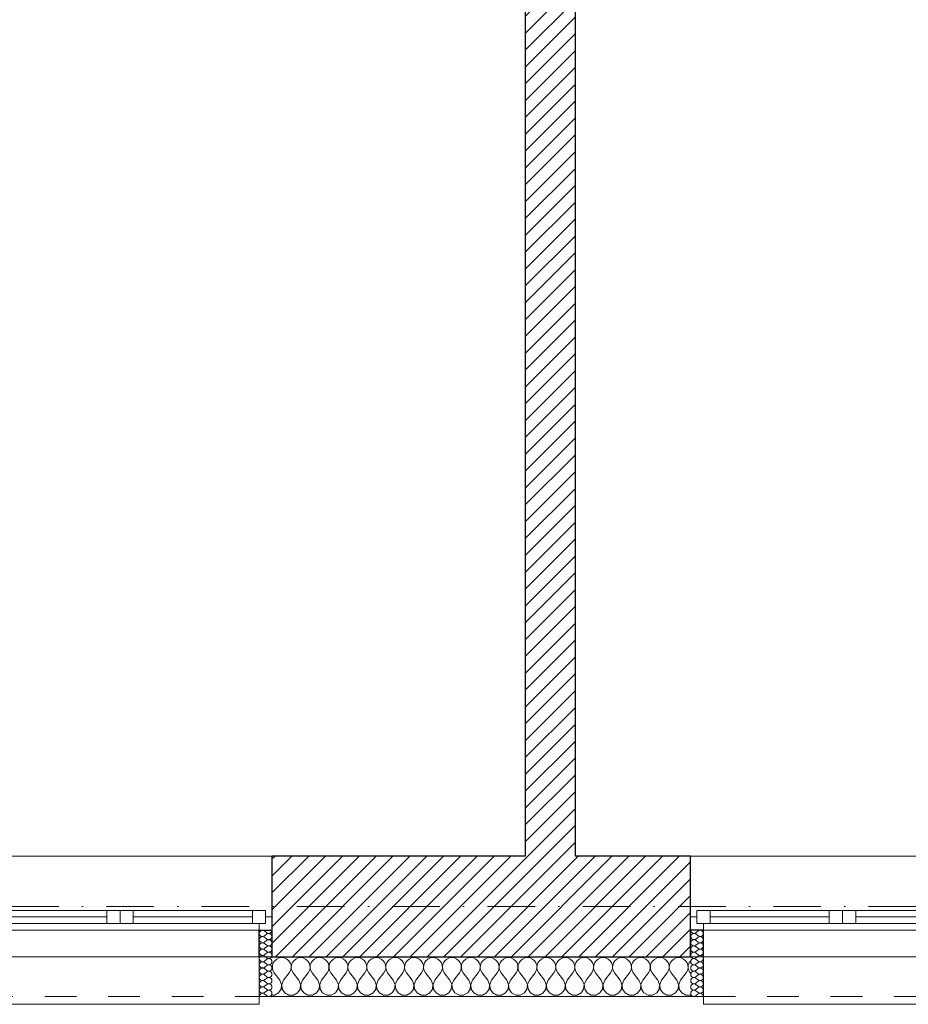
# Model space of a CAD drawing. Header units: millimetres. Extents: x 172139 to 266886, y 89525 to 138225.
# Tile 20 of 72: x 186224 to 189582, y 106825 to 110545. Entities that reach past the tile are written whole.
import ezdxf

# ---------------------------------------------------------------- set-up
doc = ezdxf.new("R2010")
doc.units = ezdxf.units.MM
doc.header["$MEASUREMENT"] = 0
doc.linetypes.add('Kropki i Kreski', pattern=[360, 180, -90, 0, -90])
doc.linetypes.add('Przerywana', pattern=[240, 120, -120])
for name, color, linetype in [('Konstrukcja - Siatki mod', 7, 'Continuous'), ('KR_INW', 7, 'Continuous'), ('NAPIS_SODON', 7, 'Continuous'), ('Okna ArchiCADa', 7, 'Continuous')]:
    doc.layers.add(name, color=color, linetype=linetype)
doc.layers.add('Konstrukcja - Siatki mod_Nr_pióra__48', color=7, linetype='Continuous', lineweight=15, true_color=0xa80f02)
doc.layers.add('KR_INW_Nr_pióra__102', color=7, linetype='Continuous', lineweight=5, true_color=0xcccccc)
for name, color, linetype, lineweight in [('KR_INW_Nr_pióra__101', 252, 'Continuous', 5), ('KR_INW_Nr_pióra__27', 7, 'Continuous', 25), ('KR_INW_Nr_pióra__47', 7, 'Continuous', 15), ('NAPIS_SODON_Nr_pióra__1', 7, 'Continuous', 13), ('Okna ArchiCADa_Nr_pióra__1', 7, 'Continuous', 13), ('Okna ArchiCADa_Nr_pióra__27', 7, 'Continuous', 25)]:
    doc.layers.add(name, color=color, linetype=linetype, lineweight=lineweight)
pattern_1 = [(45, (0, 0), (-31.819804, 31.819804), [])]

# ---------------------------------------------------------------- blocks, each defined once
blk = doc.blocks.new('Strop_1', base_point=(179225, 121523.3))
at = {"layer": 'NAPIS_SODON_Nr_pióra__1', "linetype": 'Continuous', "flags": 128}
blk.add_lwpolyline([(179225, 121523.3), (179225.9, 107003.8), (250898.3, 107008.3), (250897.4, 121527.8)], close=True, dxfattribs=at)
blk = doc.blocks.new('*X150')
at = {"layer": 'KR_INW_Nr_pióra__102', "linetype": 'Continuous'}
for p, q in [((187195.5, 106996.2), (187187.9, 106989.9)), ((187204.5, 107000.2), (187195.5, 106996.2)), ((187214.3, 107001.6), (187204.5, 107000.2)), ((187224, 107000.2), (187214.3, 107001.6)), ((187233.1, 106996.2), (187224, 107000.2)), ((187240.6, 106989.9), (187233.1, 106996.2)), ((187266.9, 106996.2), (187259.4, 106989.9)), ((187276, 107000.2), (187266.9, 106996.2)), ((187285.7, 107001.6), (187276, 107000.2)), ((187295.5, 107000.2), (187285.7, 107001.6)), ((187304.5, 106996.2), (187295.5, 107000.2)), ((187312.1, 106989.9), (187304.5, 106996.2)), ((187338.4, 106996.2), (187330.8, 106989.9)), ((187347.4, 107000.2), (187338.4, 106996.2)), ((187357.1, 107001.6), (187347.4, 107000.2)), ((187366.9, 107000.2), (187357.1, 107001.6)), ((187375.9, 106996.2), (187366.9, 107000.2)), ((187383.5, 106989.9), (187375.9, 106996.2)), ((187409.8, 106996.2), (187402.2, 106989.9)), ((187418.8, 107000.2), (187409.8, 106996.2)), ((187428.6, 107001.6), (187418.8, 107000.2)), ((187438.3, 107000.2), (187428.6, 107001.6)), ((187447.3, 106996.2), (187438.3, 107000.2)), ((187454.9, 106989.9), (187447.3, 106996.2)), ((187481.2, 106996.2), (187473.6, 106989.9)), ((187490.2, 107000.2), (187481.2, 106996.2)), ((187500, 107001.6), (187490.2, 107000.2)), ((187509.8, 107000.2), (187500, 107001.6)), ((187518.8, 106996.2), (187509.8, 107000.2)), ((187526.4, 106989.9), (187518.8, 106996.2)), ((187552.7, 106996.2), (187545.1, 106989.9)), ((187561.7, 107000.2), (187552.7, 106996.2)), ((187571.4, 107001.6), (187561.7, 107000.2)), ((187581.2, 107000.2), (187571.4, 107001.6)), ((187590.2, 106996.2), (187581.2, 107000.2)), ((187597.8, 106989.9), (187590.2, 106996.2)), ((187624.1, 106996.2), (187616.5, 106989.9)), ((187633.1, 107000.2), (187624.1, 106996.2)), ((187642.9, 107001.6), (187633.1, 107000.2)), ((187652.6, 107000.2), (187642.9, 107001.6)), ((187661.6, 106996.2), (187652.6, 107000.2)), ((187669.2, 106989.9), (187661.6, 106996.2)), ((187695.5, 106996.2), (187687.9, 106989.9)), ((187704.5, 107000.2), (187695.5, 106996.2)), ((187714.3, 107001.6), (187704.5, 107000.2)), ((187724, 107000.2), (187714.3, 107001.6)), ((187733.1, 106996.2), (187724, 107000.2)), ((187740.6, 106989.9), (187733.1, 106996.2)), ((187766.9, 106996.2), (187759.4, 106989.9)), ((187776, 107000.2), (187766.9, 106996.2)), ((187785.7, 107001.6), (187776, 107000.2)), ((187795.5, 107000.2), (187785.7, 107001.6)), ((187804.5, 106996.2), (187795.5, 107000.2)), ((187812.1, 106989.9), (187804.5, 106996.2)), ((187838.4, 106996.2), (187830.8, 106989.9)), ((187847.4, 107000.2), (187838.4, 106996.2)), ((187857.1, 107001.6), (187847.4, 107000.2)), ((187866.9, 107000.2), (187857.1, 107001.6)), ((187875.9, 106996.2), (187866.9, 107000.2)), ((187883.5, 106989.9), (187875.9, 106996.2)), ((187909.8, 106996.2), (187902.2, 106989.9)), ((187918.8, 107000.2), (187909.8, 106996.2)), ((187928.6, 107001.6), (187918.8, 107000.2)), ((187938.3, 107000.2), (187928.6, 107001.6)), ((187947.3, 106996.2), (187938.3, 107000.2)), ((187954.9, 106989.9), (187947.3, 106996.2)), ((187981.2, 106996.2), (187973.6, 106989.9)), ((187990.2, 107000.2), (187981.2, 106996.2)), ((188000, 107001.6), (187990.2, 107000.2)), ((188009.8, 107000.2), (188000, 107001.6)), ((188018.8, 106996.2), (188009.8, 107000.2)), ((188026.4, 106989.9), (188018.8, 106996.2)), ((188052.7, 106996.2), (188045.1, 106989.9)), ((188061.7, 107000.2), (188052.7, 106996.2)), ((188071.4, 107001.6), (188061.7, 107000.2)), ((188081.2, 107000.2), (188071.4, 107001.6)), ((188090.2, 106996.2), (188081.2, 107000.2)), ((188097.8, 106989.9), (188090.2, 106996.2)), ((188124.1, 106996.2), (188116.5, 106989.9)), ((188133.1, 107000.2), (188124.1, 106996.2)), ((188142.9, 107001.6), (188133.1, 107000.2)), ((188152.6, 107000.2), (188142.9, 107001.6)), ((188161.6, 106996.2), (188152.6, 107000.2)), ((188169.2, 106989.9), (188161.6, 106996.2)), ((188195.5, 106996.2), (188187.9, 106989.9)), ((188204.5, 107000.2), (188195.5, 106996.2)), ((188214.3, 107001.6), (188204.5, 107000.2)), ((188224, 107000.2), (188214.3, 107001.6)), ((188233.1, 106996.2), (188224, 107000.2)), ((188240.6, 106989.9), (188233.1, 106996.2)), ((188266.9, 106996.2), (188259.4, 106989.9)), ((188276, 107000.2), (188266.9, 106996.2)), ((188285.7, 107001.6), (188276, 107000.2)), ((188295.5, 107000.2), (188285.7, 107001.6)), ((188304.5, 106996.2), (188295.5, 107000.2)), ((188312.1, 106989.9), (188304.5, 106996.2)), ((188338.4, 106996.2), (188330.8, 106989.9)), ((188347.4, 107000.2), (188338.4, 106996.2)), ((188357.1, 107001.6), (188347.4, 107000.2)), ((188366.9, 107000.2), (188357.1, 107001.6)), ((188375.9, 106996.2), (188366.9, 107000.2)), ((188383.5, 106989.9), (188375.9, 106996.2)), ((188409.8, 106996.2), (188402.2, 106989.9)), ((188418.8, 107000.2), (188409.8, 106996.2)), ((188428.6, 107001.6), (188418.8, 107000.2)), ((188438.3, 107000.2), (188428.6, 107001.6)), ((188447.3, 106996.2), (188438.3, 107000.2)), ((188454.9, 106989.9), (188447.3, 106996.2)), ((188481.2, 106996.2), (188473.6, 106989.9)), ((188490.2, 107000.2), (188481.2, 106996.2)), ((188500, 107001.6), (188490.2, 107000.2)), ((188509.8, 107000.2), (188500, 107001.6)), ((188518.8, 106996.2), (188509.8, 107000.2)), ((188526.4, 106989.9), (188518.8, 106996.2)), ((188552.7, 106996.2), (188545.1, 106989.9)), ((188561.7, 107000.2), (188552.7, 106996.2)), ((188571.4, 107001.6), (188561.7, 107000.2)), ((188581.2, 107000.2), (188571.4, 107001.6)), ((188590.2, 106996.2), (188581.2, 107000.2)), ((188597.8, 106989.9), (188590.2, 106996.2)), ((188624.1, 106996.2), (188616.5, 106989.9)), ((188633.1, 107000.2), (188624.1, 106996.2)), ((188642.9, 107001.6), (188633.1, 107000.2)), ((188652.6, 107000.2), (188642.9, 107001.6)), ((188661.6, 106996.2), (188652.6, 107000.2)), ((188669.2, 106989.9), (188661.6, 106996.2)), ((188695.5, 106996.2), (188687.9, 106989.9)), ((188704.5, 107000.2), (188695.5, 106996.2)), ((188714.3, 107001.6), (188704.5, 107000.2)), ((188724, 107000.2), (188714.3, 107001.6)), ((188733.1, 106996.2), (188724, 107000.2)), ((188740.6, 106989.9), (188733.1, 106996.2)), ((187178.4, 106962.6), (187178.3, 106964.7)), ((187178.3, 106962.2), (187178.4, 106962.6)), ((187179.2, 106972.5), (187178.7, 106962.6)), ((187178.7, 106962.6), (187180.9, 106953.1)), ((187182.3, 106981.8), (187179.2, 106972.5)), ((187187.9, 106989.9), (187182.3, 106981.8)), ((187246.2, 106981.8), (187240.6, 106989.9)), ((187249.4, 106972.5), (187246.2, 106981.8)), ((187247.6, 106953.1), (187249.9, 106962.6)), ((187249.9, 106962.6), (187249.4, 106972.5)), ((187250.6, 106972.5), (187250.1, 106962.6)), ((187250.1, 106962.6), (187252.4, 106953.1)), ((187253.8, 106981.8), (187250.6, 106972.5)), ((187259.4, 106989.9), (187253.8, 106981.8)), ((187317.7, 106981.8), (187312.1, 106989.9)), ((187320.8, 106972.5), (187317.7, 106981.8)), ((187319.1, 106953.1), (187321.3, 106962.6)), ((187321.3, 106962.6), (187320.8, 106972.5)), ((187322.1, 106972.5), (187321.6, 106962.6)), ((187321.6, 106962.6), (187323.8, 106953.1)), ((187325.2, 106981.8), (187322.1, 106972.5)), ((187330.8, 106989.9), (187325.2, 106981.8)), ((187389.1, 106981.8), (187383.5, 106989.9)), ((187392.2, 106972.5), (187389.1, 106981.8)), ((187390.5, 106953.1), (187392.7, 106962.6)), ((187392.7, 106962.6), (187392.2, 106972.5)), ((187393.5, 106972.5), (187393, 106962.6)), ((187393, 106962.6), (187395.2, 106953.1)), ((187396.6, 106981.8), (187393.5, 106972.5)), ((187402.2, 106989.9), (187396.6, 106981.8)), ((187460.5, 106981.8), (187454.9, 106989.9)), ((187463.7, 106972.5), (187460.5, 106981.8)), ((187461.9, 106953.1), (187464.1, 106962.6)), ((187464.1, 106962.6), (187463.7, 106972.5)), ((187464.9, 106972.5), (187464.4, 106962.6)), ((187464.4, 106962.6), (187466.7, 106953.1)), ((187468.1, 106981.8), (187464.9, 106972.5)), ((187473.6, 106989.9), (187468.1, 106981.8)), ((187531.9, 106981.8), (187526.4, 106989.9)), ((187535.1, 106972.5), (187531.9, 106981.8)), ((187533.3, 106953.1), (187535.6, 106962.6)), ((187535.6, 106962.6), (187535.1, 106972.5)), ((187536.3, 106972.5), (187535.9, 106962.6)), ((187535.9, 106962.6), (187538.1, 106953.1)), ((187539.5, 106981.8), (187536.3, 106972.5)), ((187545.1, 106989.9), (187539.5, 106981.8)), ((187603.4, 106981.8), (187597.8, 106989.9)), ((187606.5, 106972.5), (187603.4, 106981.8)), ((187604.8, 106953.1), (187607, 106962.6)), ((187607, 106962.6), (187606.5, 106972.5)), ((187607.8, 106972.5), (187607.3, 106962.6)), ((187607.3, 106962.6), (187609.5, 106953.1)), ((187610.9, 106981.8), (187607.8, 106972.5)), ((187616.5, 106989.9), (187610.9, 106981.8)), ((187674.8, 106981.8), (187669.2, 106989.9)), ((187677.9, 106972.5), (187674.8, 106981.8)), ((187676.2, 106953.1), (187678.4, 106962.6)), ((187678.4, 106962.6), (187677.9, 106972.5)), ((187679.2, 106972.5), (187678.7, 106962.6)), ((187678.7, 106962.6), (187680.9, 106953.1)), ((187682.3, 106981.8), (187679.2, 106972.5)), ((187687.9, 106989.9), (187682.3, 106981.8)), ((187746.2, 106981.8), (187740.6, 106989.9)), ((187749.4, 106972.5), (187746.2, 106981.8)), ((187747.6, 106953.1), (187749.9, 106962.6)), ((187749.9, 106962.6), (187749.4, 106972.5)), ((187750.6, 106972.5), (187750.1, 106962.6)), ((187750.1, 106962.6), (187752.4, 106953.1)), ((187753.8, 106981.8), (187750.6, 106972.5)), ((187759.4, 106989.9), (187753.8, 106981.8)), ((187817.7, 106981.8), (187812.1, 106989.9)), ((187820.8, 106972.5), (187817.7, 106981.8)), ((187819.1, 106953.1), (187821.3, 106962.6)), ((187821.3, 106962.6), (187820.8, 106972.5)), ((187822.1, 106972.5), (187821.6, 106962.6)), ((187821.6, 106962.6), (187823.8, 106953.1)), ((187825.2, 106981.8), (187822.1, 106972.5)), ((187830.8, 106989.9), (187825.2, 106981.8)), ((187889.1, 106981.8), (187883.5, 106989.9)), ((187892.2, 106972.5), (187889.1, 106981.8)), ((187890.5, 106953.1), (187892.7, 106962.6)), ((187892.7, 106962.6), (187892.2, 106972.5)), ((187893.5, 106972.5), (187893, 106962.6)), ((187893, 106962.6), (187895.2, 106953.1)), ((187896.6, 106981.8), (187893.5, 106972.5)), ((187902.2, 106989.9), (187896.6, 106981.8)), ((187960.5, 106981.8), (187954.9, 106989.9)), ((187963.7, 106972.5), (187960.5, 106981.8)), ((187961.9, 106953.1), (187964.1, 106962.6)), ((187964.1, 106962.6), (187963.7, 106972.5)), ((187964.9, 106972.5), (187964.4, 106962.6)), ((187964.4, 106962.6), (187966.7, 106953.1)), ((187968.1, 106981.8), (187964.9, 106972.5)), ((187973.6, 106989.9), (187968.1, 106981.8)), ((188031.9, 106981.8), (188026.4, 106989.9)), ((188035.1, 106972.5), (188031.9, 106981.8)), ((188033.3, 106953.1), (188035.6, 106962.6)), ((188035.6, 106962.6), (188035.1, 106972.5)), ((188036.3, 106972.5), (188035.9, 106962.6)), ((188035.9, 106962.6), (188038.1, 106953.1)), ((188039.5, 106981.8), (188036.3, 106972.5)), ((188045.1, 106989.9), (188039.5, 106981.8)), ((188103.4, 106981.8), (188097.8, 106989.9)), ((188106.5, 106972.5), (188103.4, 106981.8)), ((188104.8, 106953.1), (188107, 106962.6)), ((188107, 106962.6), (188106.5, 106972.5)), ((188107.8, 106972.5), (188107.3, 106962.6)), ((188107.3, 106962.6), (188109.5, 106953.1)), ((188110.9, 106981.8), (188107.8, 106972.5)), ((188116.5, 106989.9), (188110.9, 106981.8)), ((188174.8, 106981.8), (188169.2, 106989.9)), ((188177.9, 106972.5), (188174.8, 106981.8)), ((188176.2, 106953.1), (188178.4, 106962.6)), ((188178.4, 106962.6), (188177.9, 106972.5)), ((188179.2, 106972.5), (188178.7, 106962.6)), ((188178.7, 106962.6), (188180.9, 106953.1)), ((188182.3, 106981.8), (188179.2, 106972.5)), ((188187.9, 106989.9), (188182.3, 106981.8)), ((188246.2, 106981.8), (188240.6, 106989.9)), ((188249.4, 106972.5), (188246.2, 106981.8)), ((188247.6, 106953.1), (188249.9, 106962.6)), ((188249.9, 106962.6), (188249.4, 106972.5)), ((188250.6, 106972.5), (188250.1, 106962.6)), ((188250.1, 106962.6), (188252.4, 106953.1)), ((188253.8, 106981.8), (188250.6, 106972.5)), ((188259.4, 106989.9), (188253.8, 106981.8)), ((188317.7, 106981.8), (188312.1, 106989.9)), ((188320.8, 106972.5), (188317.7, 106981.8)), ((188319.1, 106953.1), (188321.3, 106962.6)), ((188321.3, 106962.6), (188320.8, 106972.5)), ((188322.1, 106972.5), (188321.6, 106962.6)), ((188321.6, 106962.6), (188323.8, 106953.1)), ((188325.2, 106981.8), (188322.1, 106972.5)), ((188330.8, 106989.9), (188325.2, 106981.8)), ((188389.1, 106981.8), (188383.5, 106989.9)), ((188392.2, 106972.5), (188389.1, 106981.8)), ((188390.5, 106953.1), (188392.7, 106962.6)), ((188392.7, 106962.6), (188392.2, 106972.5)), ((188393.5, 106972.5), (188393, 106962.6)), ((188393, 106962.6), (188395.2, 106953.1)), ((188396.6, 106981.8), (188393.5, 106972.5)), ((188402.2, 106989.9), (188396.6, 106981.8)), ((188460.5, 106981.8), (188454.9, 106989.9)), ((188463.7, 106972.5), (188460.5, 106981.8)), ((188461.9, 106953.1), (188464.1, 106962.6)), ((188464.1, 106962.6), (188463.7, 106972.5)), ((188464.9, 106972.5), (188464.4, 106962.6)), ((188464.4, 106962.6), (188466.7, 106953.1)), ((188468.1, 106981.8), (188464.9, 106972.5)), ((188473.6, 106989.9), (188468.1, 106981.8)), ((188531.9, 106981.8), (188526.4, 106989.9)), ((188535.1, 106972.5), (188531.9, 106981.8)), ((188533.3, 106953.1), (188535.6, 106962.6)), ((188535.6, 106962.6), (188535.1, 106972.5)), ((188536.3, 106972.5), (188535.9, 106962.6)), ((188535.9, 106962.6), (188538.1, 106953.1)), ((188539.5, 106981.8), (188536.3, 106972.5)), ((188545.1, 106989.9), (188539.5, 106981.8)), ((188603.4, 106981.8), (188597.8, 106989.9)), ((188606.5, 106972.5), (188603.4, 106981.8)), ((188604.8, 106953.1), (188607, 106962.6)), ((188607, 106962.6), (188606.5, 106972.5)), ((188607.8, 106972.5), (188607.3, 106962.6)), ((188607.3, 106962.6), (188609.5, 106953.1)), ((188610.9, 106981.8), (188607.8, 106972.5)), ((188616.5, 106989.9), (188610.9, 106981.8)), ((188674.8, 106981.8), (188669.2, 106989.9)), ((188677.9, 106972.5), (188674.8, 106981.8)), ((188676.2, 106953.1), (188678.4, 106962.6)), ((188678.4, 106962.6), (188677.9, 106972.5)), ((188679.2, 106972.5), (188678.7, 106962.6)), ((188678.7, 106962.6), (188680.9, 106953.1)), ((188682.3, 106981.8), (188679.2, 106972.5)), ((188687.9, 106989.9), (188682.3, 106981.8)), ((188746.2, 106981.8), (188740.6, 106989.9)), ((188749.4, 106972.5), (188746.2, 106981.8)), ((188747.6, 106953.1), (188749.9, 106962.6)), ((188749.9, 106962.6), (188749.4, 106972.5)), ((188750.6, 106972.5), (188750.1, 106962.6)), ((188750.1, 106962.6), (188752.4, 106953.1)), ((188753.8, 106981.8), (188750.6, 106972.5)), ((188758.5, 106988.7), (188753.8, 106981.8)), ((187180.9, 106953.1), (187185.7, 106944.4)), ((187207.1, 106915.9), (187185.7, 106944.4)), ((187221.4, 106915.9), (187242.9, 106944.4)), ((187242.9, 106944.4), (187247.6, 106953.1)), ((187252.4, 106953.1), (187257.1, 106944.4)), ((187278.6, 106915.9), (187257.1, 106944.4)), ((187292.9, 106915.9), (187314.3, 106944.4)), ((187314.3, 106944.4), (187319.1, 106953.1)), ((187323.8, 106953.1), (187328.6, 106944.4)), ((187350, 106915.9), (187328.6, 106944.4)), ((187364.3, 106915.9), (187385.7, 106944.4)), ((187385.7, 106944.4), (187390.5, 106953.1)), ((187395.2, 106953.1), (187400, 106944.4)), ((187421.4, 106915.9), (187400, 106944.4)), ((187435.7, 106915.9), (187457.1, 106944.4)), ((187457.1, 106944.4), (187461.9, 106953.1)), ((187466.7, 106953.1), (187471.4, 106944.4)), ((187492.9, 106915.9), (187471.4, 106944.4)), ((187507.1, 106915.9), (187528.6, 106944.4)), ((187528.6, 106944.4), (187533.3, 106953.1)), ((187538.1, 106953.1), (187542.9, 106944.4)), ((187564.3, 106915.9), (187542.9, 106944.4)), ((187578.6, 106915.9), (187600, 106944.4)), ((187600, 106944.4), (187604.8, 106953.1)), ((187609.5, 106953.1), (187614.3, 106944.4)), ((187635.7, 106915.9), (187614.3, 106944.4)), ((187650, 106915.9), (187671.4, 106944.4)), ((187671.4, 106944.4), (187676.2, 106953.1)), ((187680.9, 106953.1), (187685.7, 106944.4)), ((187707.1, 106915.9), (187685.7, 106944.4)), ((187721.4, 106915.9), (187742.9, 106944.4)), ((187742.9, 106944.4), (187747.6, 106953.1)), ((187752.4, 106953.1), (187757.1, 106944.4)), ((187778.6, 106915.9), (187757.1, 106944.4)), ((187792.9, 106915.9), (187814.3, 106944.4)), ((187814.3, 106944.4), (187819.1, 106953.1)), ((187823.8, 106953.1), (187828.6, 106944.4)), ((187850, 106915.9), (187828.6, 106944.4)), ((187864.3, 106915.9), (187885.7, 106944.4)), ((187885.7, 106944.4), (187890.5, 106953.1)), ((187895.2, 106953.1), (187900, 106944.4)), ((187921.4, 106915.9), (187900, 106944.4)), ((187935.7, 106915.9), (187957.1, 106944.4)), ((187957.1, 106944.4), (187961.9, 106953.1)), ((187966.7, 106953.1), (187971.4, 106944.4)), ((187992.9, 106915.9), (187971.4, 106944.4)), ((188007.1, 106915.9), (188028.6, 106944.4)), ((188028.6, 106944.4), (188033.3, 106953.1)), ((188038.1, 106953.1), (188042.9, 106944.4)), ((188064.3, 106915.9), (188042.9, 106944.4)), ((188078.6, 106915.9), (188100, 106944.4)), ((188100, 106944.4), (188104.8, 106953.1)), ((188109.5, 106953.1), (188114.3, 106944.4)), ((188135.7, 106915.9), (188114.3, 106944.4)), ((188150, 106915.9), (188171.4, 106944.4)), ((188171.4, 106944.4), (188176.2, 106953.1)), ((188180.9, 106953.1), (188185.7, 106944.4)), ((188207.1, 106915.9), (188185.7, 106944.4)), ((188221.4, 106915.9), (188242.9, 106944.4)), ((188242.9, 106944.4), (188247.6, 106953.1)), ((188252.4, 106953.1), (188257.1, 106944.4)), ((188278.6, 106915.9), (188257.1, 106944.4)), ((188292.9, 106915.9), (188314.3, 106944.4)), ((188314.3, 106944.4), (188319.1, 106953.1)), ((188323.8, 106953.1), (188328.6, 106944.4)), ((188350, 106915.9), (188328.6, 106944.4)), ((188364.3, 106915.9), (188385.7, 106944.4)), ((188385.7, 106944.4), (188390.5, 106953.1)), ((188395.2, 106953.1), (188400, 106944.4)), ((188421.4, 106915.9), (188400, 106944.4)), ((188435.7, 106915.9), (188457.1, 106944.4)), ((188457.1, 106944.4), (188461.9, 106953.1)), ((188466.7, 106953.1), (188471.4, 106944.4)), ((188492.9, 106915.9), (188471.4, 106944.4)), ((188507.1, 106915.9), (188528.6, 106944.4)), ((188528.6, 106944.4), (188533.3, 106953.1)), ((188538.1, 106953.1), (188542.9, 106944.4)), ((188564.3, 106915.9), (188542.9, 106944.4)), ((188578.6, 106915.9), (188600, 106944.4)), ((188600, 106944.4), (188604.8, 106953.1)), ((188609.5, 106953.1), (188614.3, 106944.4)), ((188635.7, 106915.9), (188614.3, 106944.4)), ((188650, 106915.9), (188671.4, 106944.4)), ((188671.4, 106944.4), (188676.2, 106953.1)), ((188680.9, 106953.1), (188685.7, 106944.4)), ((188707.1, 106915.9), (188685.7, 106944.4)), ((188721.4, 106915.9), (188742.9, 106944.4)), ((188742.9, 106944.4), (188747.6, 106953.1)), ((188752.4, 106953.1), (188757.1, 106944.4)), ((188758.5, 106942.7), (188757.1, 106944.4)), ((187202.6, 106868), (187212.2, 106882.5)), ((187213.9, 106899.8), (187207.1, 106915.9)), ((187212.2, 106882.5), (187213.9, 106899.8)), ((187221.4, 106915.9), (187214.7, 106899.8)), ((187214.7, 106899.8), (187216.3, 106882.5)), ((187216.3, 106882.5), (187226, 106868)), ((187274, 106868), (187283.7, 106882.5)), ((187285.3, 106899.8), (187278.6, 106915.9)), ((187283.7, 106882.5), (187285.3, 106899.8)), ((187292.9, 106915.9), (187286.1, 106899.8)), ((187286.1, 106899.8), (187287.8, 106882.5)), ((187287.8, 106882.5), (187297.4, 106868)), ((187345.5, 106868), (187355.1, 106882.5)), ((187356.7, 106899.8), (187350, 106915.9)), ((187355.1, 106882.5), (187356.7, 106899.8)), ((187364.3, 106915.9), (187357.6, 106899.8)), ((187357.6, 106899.8), (187359.2, 106882.5)), ((187359.2, 106882.5), (187368.8, 106868)), ((187416.9, 106868), (187426.5, 106882.5)), ((187428.2, 106899.8), (187421.4, 106915.9)), ((187426.5, 106882.5), (187428.2, 106899.8)), ((187435.7, 106915.9), (187429, 106899.8)), ((187429, 106899.8), (187430.6, 106882.5)), ((187430.6, 106882.5), (187440.3, 106868)), ((187488.3, 106868), (187497.9, 106882.5)), ((187499.6, 106899.8), (187492.9, 106915.9)), ((187497.9, 106882.5), (187499.6, 106899.8)), ((187507.1, 106915.9), (187500.4, 106899.8)), ((187500.4, 106899.8), (187502.1, 106882.5)), ((187502.1, 106882.5), (187511.7, 106868)), ((187559.7, 106868), (187569.4, 106882.5)), ((187571, 106899.8), (187564.3, 106915.9)), ((187569.4, 106882.5), (187571, 106899.8)), ((187578.6, 106915.9), (187571.8, 106899.8)), ((187571.8, 106899.8), (187573.5, 106882.5)), ((187573.5, 106882.5), (187583.1, 106868)), ((187631.2, 106868), (187640.8, 106882.5)), ((187642.4, 106899.8), (187635.7, 106915.9)), ((187640.8, 106882.5), (187642.4, 106899.8)), ((187650, 106915.9), (187643.3, 106899.8)), ((187643.3, 106899.8), (187644.9, 106882.5)), ((187644.9, 106882.5), (187654.5, 106868)), ((187702.6, 106868), (187712.2, 106882.5)), ((187713.9, 106899.8), (187707.1, 106915.9)), ((187712.2, 106882.5), (187713.9, 106899.8)), ((187721.4, 106915.9), (187714.7, 106899.8)), ((187714.7, 106899.8), (187716.3, 106882.5)), ((187716.3, 106882.5), (187726, 106868)), ((187774, 106868), (187783.7, 106882.5)), ((187785.3, 106899.8), (187778.6, 106915.9)), ((187783.7, 106882.5), (187785.3, 106899.8)), ((187792.9, 106915.9), (187786.1, 106899.8)), ((187786.1, 106899.8), (187787.8, 106882.5)), ((187787.8, 106882.5), (187797.4, 106868)), ((187845.5, 106868), (187855.1, 106882.5)), ((187856.7, 106899.8), (187850, 106915.9)), ((187855.1, 106882.5), (187856.7, 106899.8)), ((187864.3, 106915.9), (187857.6, 106899.8)), ((187857.6, 106899.8), (187859.2, 106882.5)), ((187859.2, 106882.5), (187868.8, 106868)), ((187916.9, 106868), (187926.5, 106882.5)), ((187928.2, 106899.8), (187921.4, 106915.9)), ((187926.5, 106882.5), (187928.2, 106899.8)), ((187935.7, 106915.9), (187929, 106899.8)), ((187929, 106899.8), (187930.6, 106882.5)), ((187930.6, 106882.5), (187940.3, 106868)), ((187988.3, 106868), (187997.9, 106882.5)), ((187999.6, 106899.8), (187992.9, 106915.9)), ((187997.9, 106882.5), (187999.6, 106899.8)), ((188007.1, 106915.9), (188000.4, 106899.8)), ((188000.4, 106899.8), (188002.1, 106882.5)), ((188002.1, 106882.5), (188011.7, 106868)), ((188059.7, 106868), (188069.4, 106882.5)), ((188071, 106899.8), (188064.3, 106915.9)), ((188069.4, 106882.5), (188071, 106899.8)), ((188078.6, 106915.9), (188071.8, 106899.8)), ((188071.8, 106899.8), (188073.5, 106882.5)), ((188073.5, 106882.5), (188083.1, 106868)), ((188131.2, 106868), (188140.8, 106882.5)), ((188142.4, 106899.8), (188135.7, 106915.9)), ((188140.8, 106882.5), (188142.4, 106899.8)), ((188150, 106915.9), (188143.3, 106899.8)), ((188143.3, 106899.8), (188144.9, 106882.5)), ((188144.9, 106882.5), (188154.5, 106868)), ((188202.6, 106868), (188212.2, 106882.5)), ((188213.9, 106899.8), (188207.1, 106915.9)), ((188212.2, 106882.5), (188213.9, 106899.8)), ((188221.4, 106915.9), (188214.7, 106899.8)), ((188214.7, 106899.8), (188216.3, 106882.5)), ((188216.3, 106882.5), (188226, 106868)), ((188274, 106868), (188283.7, 106882.5)), ((188285.3, 106899.8), (188278.6, 106915.9)), ((188283.7, 106882.5), (188285.3, 106899.8)), ((188292.9, 106915.9), (188286.1, 106899.8)), ((188286.1, 106899.8), (188287.8, 106882.5)), ((188287.8, 106882.5), (188297.4, 106868)), ((188345.5, 106868), (188355.1, 106882.5)), ((188356.7, 106899.8), (188350, 106915.9)), ((188355.1, 106882.5), (188356.7, 106899.8)), ((188364.3, 106915.9), (188357.6, 106899.8)), ((188357.6, 106899.8), (188359.2, 106882.5)), ((188359.2, 106882.5), (188368.8, 106868)), ((188416.9, 106868), (188426.5, 106882.5)), ((188428.2, 106899.8), (188421.4, 106915.9)), ((188426.5, 106882.5), (188428.2, 106899.8)), ((188435.7, 106915.9), (188429, 106899.8)), ((188429, 106899.8), (188430.6, 106882.5)), ((188430.6, 106882.5), (188440.3, 106868)), ((188488.3, 106868), (188497.9, 106882.5)), ((188499.6, 106899.8), (188492.9, 106915.9)), ((188497.9, 106882.5), (188499.6, 106899.8)), ((188507.1, 106915.9), (188500.4, 106899.8)), ((188500.4, 106899.8), (188502.1, 106882.5)), ((188502.1, 106882.5), (188511.7, 106868)), ((188559.7, 106868), (188569.4, 106882.5)), ((188571, 106899.8), (188564.3, 106915.9)), ((188569.4, 106882.5), (188571, 106899.8)), ((188578.6, 106915.9), (188571.8, 106899.8)), ((188571.8, 106899.8), (188573.5, 106882.5)), ((188573.5, 106882.5), (188583.1, 106868)), ((188631.2, 106868), (188640.8, 106882.5)), ((188642.4, 106899.8), (188635.7, 106915.9)), ((188640.8, 106882.5), (188642.4, 106899.8)), ((188650, 106915.9), (188643.3, 106899.8)), ((188643.3, 106899.8), (188644.9, 106882.5)), ((188644.9, 106882.5), (188654.5, 106868)), ((188702.6, 106868), (188712.2, 106882.5)), ((188713.9, 106899.8), (188707.1, 106915.9)), ((188712.2, 106882.5), (188713.9, 106899.8)), ((188721.4, 106915.9), (188714.7, 106899.8)), ((188714.7, 106899.8), (188716.3, 106882.5)), ((188716.3, 106882.5), (188726, 106868)), ((187178.3, 106859.8), (187187.3, 106859.8)), ((187187.3, 106859.8), (187202.6, 106868)), ((187226, 106868), (187241.3, 106859.8)), ((187241.3, 106859.8), (187258.7, 106859.8)), ((187258.7, 106859.8), (187274, 106868)), ((187297.4, 106868), (187312.7, 106859.8)), ((187312.7, 106859.8), (187330.1, 106859.8)), ((187330.1, 106859.8), (187345.5, 106868)), ((187368.8, 106868), (187384.2, 106859.8)), ((187384.2, 106859.8), (187401.6, 106859.8)), ((187401.6, 106859.8), (187416.9, 106868)), ((187440.3, 106868), (187455.6, 106859.8)), ((187455.6, 106859.8), (187473, 106859.8)), ((187473, 106859.8), (187488.3, 106868)), ((187511.7, 106868), (187527, 106859.8)), ((187527, 106859.8), (187544.4, 106859.8)), ((187544.4, 106859.8), (187559.7, 106868)), ((187583.1, 106868), (187598.4, 106859.8)), ((187598.4, 106859.8), (187615.8, 106859.8)), ((187615.8, 106859.8), (187631.2, 106868)), ((187654.5, 106868), (187669.9, 106859.8)), ((187669.9, 106859.8), (187687.3, 106859.8)), ((187687.3, 106859.8), (187702.6, 106868)), ((187726, 106868), (187741.3, 106859.8)), ((187741.3, 106859.8), (187758.7, 106859.8)), ((187758.7, 106859.8), (187774, 106868)), ((187797.4, 106868), (187812.7, 106859.8)), ((187812.7, 106859.8), (187830.1, 106859.8)), ((187830.1, 106859.8), (187845.5, 106868)), ((187868.8, 106868), (187884.2, 106859.8)), ((187884.2, 106859.8), (187901.6, 106859.8)), ((187901.6, 106859.8), (187916.9, 106868)), ((187940.3, 106868), (187955.6, 106859.8)), ((187955.6, 106859.8), (187973, 106859.8)), ((187973, 106859.8), (187988.3, 106868)), ((188011.7, 106868), (188027, 106859.8)), ((188027, 106859.8), (188044.4, 106859.8)), ((188044.4, 106859.8), (188059.7, 106868)), ((188083.1, 106868), (188098.4, 106859.8)), ((188098.4, 106859.8), (188115.8, 106859.8)), ((188115.8, 106859.8), (188131.2, 106868)), ((188154.5, 106868), (188169.9, 106859.8)), ((188169.9, 106859.8), (188187.3, 106859.8)), ((188187.3, 106859.8), (188202.6, 106868)), ((188226, 106868), (188241.3, 106859.8)), ((188241.3, 106859.8), (188258.7, 106859.8)), ((188258.7, 106859.8), (188274, 106868)), ((188297.4, 106868), (188312.7, 106859.8)), ((188312.7, 106859.8), (188330.1, 106859.8)), ((188330.1, 106859.8), (188345.5, 106868)), ((188368.8, 106868), (188384.2, 106859.8)), ((188384.2, 106859.8), (188401.6, 106859.8)), ((188401.6, 106859.8), (188416.9, 106868)), ((188440.3, 106868), (188455.6, 106859.8)), ((188455.6, 106859.8), (188473, 106859.8)), ((188473, 106859.8), (188488.3, 106868)), ((188511.7, 106868), (188527, 106859.8)), ((188527, 106859.8), (188544.4, 106859.8)), ((188544.4, 106859.8), (188559.7, 106868)), ((188583.1, 106868), (188598.4, 106859.8)), ((188598.4, 106859.8), (188615.8, 106859.8)), ((188615.8, 106859.8), (188631.2, 106868)), ((188654.5, 106868), (188669.9, 106859.8)), ((188669.9, 106859.8), (188687.3, 106859.8)), ((188687.3, 106859.8), (188702.6, 106868)), ((188726, 106868), (188741.3, 106859.8)), ((188741.3, 106859.8), (188758.5, 106859.8))]:
    blk.add_line(p, q, dxfattribs=at)
blk = doc.blocks.new('*X176')
at = {"layer": 'KR_INW_Nr_pióra__102', "linetype": 'Continuous'}
for p, q in [((187158.1, 107095.6), (187148.6, 107102.8)), ((187158.1, 107090.9), (187148.6, 107083.7)), ((187158.1, 107071.8), (187148.6, 107079)), ((187158.1, 107067), (187148.6, 107059.9)), ((187158.1, 107048), (187148.6, 107055.1)), ((187158.1, 107043.2), (187148.6, 107036.1)), ((187158.1, 107024.2), (187148.6, 107031.3)), ((187158.1, 107019.4), (187148.6, 107012.3)), ((187158.1, 107000.4), (187148.6, 107007.5)), ((187158.1, 106995.6), (187148.6, 106988.5)), ((187158.1, 106976.6), (187148.6, 106983.7)), ((187158.1, 106971.8), (187148.6, 106964.7)), ((187158.1, 106952.8), (187148.6, 106959.9)), ((187158.1, 106948), (187148.6, 106940.9)), ((187158.1, 106929), (187148.6, 106936.1)), ((187158.1, 106924.2), (187148.6, 106917)), ((187158.1, 106905.1), (187148.6, 106912.3)), ((187158.1, 106900.4), (187148.6, 106893.2)), ((187158.1, 106881.3), (187148.6, 106888.5)), ((187158.1, 106876.6), (187148.6, 106869.4)), ((187158.1, 106857.5), (187148.6, 106864.7))]:
    blk.add_line(p, q, dxfattribs=at)
for centre, start, end in [((187141.4, 107093.2), 53.1301, 180), ((187165.2, 107105.1), 233.1301, 0), ((187141.4, 107093.2), 180, 306.8699), ((187141.4, 107069.4), 53.1301, 180), ((187141.4, 107069.4), 180, 306.8699), ((187165.2, 107081.3), 233.1301, 126.8699), ((187165.2, 107057.5), 233.1301, 126.8699), ((187141.4, 107045.6), 53.1301, 180), ((187141.4, 107045.6), 180, 306.8699), ((187141.4, 107021.8), 53.1301, 180), ((187165.2, 107033.7), 233.1301, 126.8699), ((187141.4, 107021.8), 180, 306.8699), ((187141.4, 106998), 53.1301, 180), ((187141.4, 106998), 180, 306.8699), ((187165.2, 107009.9), 233.1301, 126.8699), ((187165.2, 106986.1), 233.1301, 126.8699), ((187141.4, 106974.2), 53.1301, 180), ((187141.4, 106974.2), 180, 306.8699), ((187141.4, 106950.4), 53.1301, 180), ((187165.2, 106962.3), 233.1301, 126.8699), ((187141.4, 106950.4), 180, 306.8699), ((187141.4, 106926.6), 53.1301, 180), ((187141.4, 106926.6), 180, 306.8699), ((187165.2, 106938.5), 233.1301, 126.8699), ((187165.2, 106914.7), 233.1301, 126.8699), ((187141.4, 106902.8), 53.1301, 180), ((187141.4, 106902.8), 180, 306.8699), ((187141.4, 106879), 53.1301, 180), ((187141.4, 106879), 180, 306.8699), ((187165.2, 106890.9), 233.1301, 126.8699), ((187165.2, 106867), 233.1301, 126.8699), ((187141.4, 106855.1), 53.1301, 180)]:
    blk.add_arc(centre, 11.9, start, end, dxfattribs=at)
blk = doc.blocks.new('*X177')
at = {"layer": 'KR_INW_Nr_pióra__102', "linetype": 'Continuous'}
for p, q in [((188778.7, 107095.6), (188788.2, 107102.8)), ((188778.7, 107090.9), (188788.2, 107083.7)), ((188778.7, 107071.8), (188788.2, 107079)), ((188778.7, 107067), (188788.2, 107059.9)), ((188778.7, 107048), (188788.2, 107055.1)), ((188778.7, 107043.2), (188788.2, 107036.1)), ((188778.7, 107024.2), (188788.2, 107031.3)), ((188778.7, 107019.4), (188788.2, 107012.3)), ((188778.7, 107000.4), (188788.2, 107007.5)), ((188778.7, 106995.6), (188788.2, 106988.5)), ((188778.7, 106976.6), (188788.2, 106983.7)), ((188778.7, 106971.8), (188788.2, 106964.7)), ((188778.7, 106952.8), (188788.2, 106959.9)), ((188778.7, 106948), (188788.2, 106940.9)), ((188778.7, 106929), (188788.2, 106936.1)), ((188778.7, 106924.2), (188788.2, 106917)), ((188778.7, 106905.1), (188788.2, 106912.3)), ((188778.7, 106900.4), (188788.2, 106893.2)), ((188778.7, 106881.3), (188788.2, 106888.5)), ((188778.7, 106876.6), (188788.2, 106869.4)), ((188778.7, 106857.5), (188788.2, 106864.7))]:
    blk.add_line(p, q, dxfattribs=at)
for centre, start, end in [((188771.6, 107105.1), 180, 306.8699), ((188795.4, 107093.2), 0, 126.8699), ((188771.6, 107081.3), 53.1301, 306.8699), ((188771.6, 107057.5), 53.1301, 306.8699), ((188795.4, 107093.2), 233.1301, 0), ((188795.4, 107069.4), 0, 126.8699), ((188795.4, 107069.4), 233.1301, 0), ((188771.6, 107033.7), 53.1301, 306.8699), ((188795.4, 107045.6), 0, 126.8699), ((188795.4, 107045.6), 233.1301, 0), ((188795.4, 107021.8), 0, 126.8699), ((188771.6, 107009.9), 53.1301, 306.8699), ((188771.6, 106986.1), 53.1301, 306.8699), ((188795.4, 107021.8), 233.1301, 0), ((188795.4, 106998), 0, 126.8699), ((188795.4, 106998), 233.1301, 0), ((188771.6, 106962.3), 53.1301, 306.8699), ((188795.4, 106974.2), 0, 126.8699), ((188795.4, 106974.2), 233.1301, 0), ((188795.4, 106950.4), 0, 126.8699), ((188771.6, 106938.5), 53.1301, 306.8699), ((188771.6, 106914.7), 53.1301, 306.8699), ((188795.4, 106950.4), 233.1301, 0), ((188795.4, 106926.6), 0, 126.8699), ((188795.4, 106926.6), 233.1301, 0), ((188771.6, 106890.9), 53.1301, 306.8699), ((188771.6, 106867), 53.1301, 306.8699), ((188795.4, 106902.8), 0, 126.8699), ((188795.4, 106902.8), 233.1301, 0), ((188795.4, 106879), 0, 126.8699), ((188795.4, 106879), 233.1301, 0), ((188795.4, 106855.1), 0, 126.8699)]:
    blk.add_arc(centre, 11.9, start, end, dxfattribs=at)
blk = doc.blocks.new('Okno dwuskrzydłowe 19_6')
at = {"layer": 'Okna ArchiCADa_Nr_pióra__1', "linetype": 'Continuous'}
for p, q in [((-575, 230), (575, 230)), ((-575, 0), (-550, 0)), ((-550, 25), (-500, 25)), ((-550, -25), (-550, 25)), ((-550, 0), (-550, -25)), ((-500, 25), (-50, 25)), ((-500, 25), (-500, -25)), ((-500, 25), (-50, 25)), ((-500, 0), (-50, 0)), ((-50, -25), (-50, 25)), ((-50, 25), (0, 25)), ((0, 25), (0, -25)), ((0, 25), (50, 25)), ((0, -25), (0, 25)), ((50, 25), (500, 25)), ((50, 25), (50, -25)), ((50, 25), (500, 25)), ((50, 0), (500, 0)), ((500, -25), (500, 25)), ((500, 25), (550, 25)), ((550, 25), (550, -25)), ((550, -25), (550, 0)), ((550, 0), (575, 0)), ((-550, -25), (-525, -25)), ((-500, -25), (-550, -25)), ((-525, -25), (-525, -50)), ((-50, -25), (-500, -25)), ((0, -25), (-50, -25)), ((50, -25), (0, -25)), ((500, -25), (50, -25)), ((550, -25), (500, -25)), ((525, -50), (525, -25)), ((525, -25), (550, -25)), ((-525, -50), (-575, -50)), ((0, -50), (-525, -50)), ((525, -50), (0, -50)), ((575, -50), (525, -50)), ((-525, -300), (-525, -330)), ((-525, -330), (525, -330)), ((525, -330), (525, -300))]:
    blk.add_line(p, q, dxfattribs=at)
at = {"layer": 'Okna ArchiCADa_Nr_pióra__1', "linetype": 'Przerywana'}
blk.add_line((-525, -300), (525, -300), dxfattribs=at)
at = {"layer": 'Okna ArchiCADa_Nr_pióra__27', "linetype": 'Continuous'}
for p, q in [((-575, -50), (-575, 0)), ((575, -50), (575, 0)), ((-525, -50), (-575, -50)), ((525, -50), (575, -50))]:
    blk.add_line(p, q, dxfattribs=at)
blk = doc.blocks.new('Ściana_3', base_point=(179075.1, 106855.1))
at = {"layer": 'KR_INW_Nr_pióra__101', "linetype": 'Continuous'}
h = blk.add_hatch(dxfattribs=at)
h.set_pattern_fill('Cegła_licówka', color=256, style=0, pattern_type=2)
h.set_pattern_definition(pattern_1)
h.paths.add_polyline_path([(187178.3, 107155.1), (187178.3, 107105.1), (187178.3, 107005.1), (188758.5, 107005.1), (188758.5, 107105.1), (188758.5, 107155.1), (188758.5, 107385.1), (187178.3, 107385.1)])
at = {"layer": 'KR_INW_Nr_pióra__27', "linetype": 'Continuous'}
for p, q in [((187178.3, 107155.1), (187178.3, 107385.1)), ((188758.5, 107155.1), (188758.5, 107385.1)), ((187178.3, 107105.1), (187178.3, 107155.1)), ((188758.5, 107105.1), (188758.5, 107155.1)), ((187128.3, 107005.1), (187128.3, 107105.1)), ((187128.3, 107105.1), (187178.3, 107105.1)), ((187178.3, 107005.1), (187178.3, 107105.1)), ((188758.5, 107005.1), (188758.5, 107105.1)), ((188808.5, 107105.1), (188758.5, 107105.1)), ((188808.5, 107005.1), (188808.5, 107105.1)), ((187178.3, 107005.1), (188758.5, 107005.1))]:
    blk.add_line(p, q, dxfattribs=at)
at = {"layer": 'KR_INW_Nr_pióra__27', "linetype": 'Continuous', "flags": 128}
for points in [[(188134, 107385.1), (187178.3, 107385.1)], [(188758.5, 107385.1), (188324, 107385.1)]]:
    blk.add_lwpolyline(points, dxfattribs=at)
at = {"layer": 'KR_INW_Nr_pióra__47', "linetype": 'Continuous'}
for p, q in [((187178.3, 107105.1), (187128.3, 107105.1)), ((187128.3, 107105.1), (187128.3, 106855.1)), ((188758.5, 107105.1), (188808.5, 107105.1)), ((188808.5, 107105.1), (188808.5, 106855.1)), ((187128.3, 106855.1), (187128.3, 107005.1)), ((188808.5, 106855.1), (188808.5, 107005.1)), ((187178.3, 106855.1), (187128.3, 106855.1)), ((188758.5, 106855.1), (188808.5, 106855.1))]:
    blk.add_line(p, q, dxfattribs=at)
at = {"layer": 'KR_INW_Nr_pióra__47', "linetype": 'Continuous', "flags": 128}
blk.add_lwpolyline([(187178.3, 106855.1), (188758.5, 106855.1)], dxfattribs=at)
at = {"layer": 'KR_INW'}
for name in ['*X176', '*X177', '*X150']:
    blk.add_blockref(name, (0, 0), dxfattribs=at)
at = {"layer": 'Okna ArchiCADa', "color": 21, "linetype": 'Continuous', "lineweight": 13, "true_color": 0xff9955, "zscale": 1000}
for p in [(186603.3, 107155.1), (189333.5, 107155.1)]:
    blk.add_blockref('Okno dwuskrzydłowe 19_6', p, dxfattribs=at)
blk = doc.blocks.new('Ściana_99', base_point=(188134, 111626.6))
at = {"layer": 'KR_INW_Nr_pióra__101', "linetype": 'Continuous'}
h = blk.add_hatch(dxfattribs=at)
h.set_pattern_fill('Cegła_licówka', color=256, style=0, pattern_type=2)
h.set_pattern_definition(pattern_1)
h.paths.add_polyline_path([(188134, 111566.6), (188134, 107385.1), (188324, 107385.1), (188324, 111566.6)])
at = {"layer": 'KR_INW_Nr_pióra__27', "linetype": 'Continuous', "flags": 128}
for points in [[(188134, 111566.6), (188134, 107385.1)], [(188324, 107385.1), (188324, 111566.6)]]:
    blk.add_lwpolyline(points, dxfattribs=at)
blk = doc.blocks.new('Standardowy znacznik siatki_10')
at = {"layer": 'Konstrukcja - Siatki mod_Nr_pióra__48', "linetype": 'Kropki i Kreski'}
blk.add_line((1000, 0), (72912, 0), dxfattribs=at)

msp = doc.modelspace()

# ---------------------------------------------------------------- block references
at = {"layer": 'Konstrukcja - Siatki mod', "color": 8, "linetype": 'Continuous', "lineweight": 13, "zscale": 1000}
msp.add_blockref('Standardowy znacznik siatki_10', (177989.3, 107195.1), dxfattribs=at)
at = {"layer": 'KR_INW'}
for name, p in [('Ściana_99', (188134, 111626.6)), ('Ściana_3', (179075.1, 106855.1))]:
    msp.add_blockref(name, p, dxfattribs=at)
at = {"layer": 'NAPIS_SODON', "linetype": 'Continuous'}
msp.add_blockref('Strop_1', (179225, 121523.3), dxfattribs=at)

doc.saveas('drawing.dxf')
